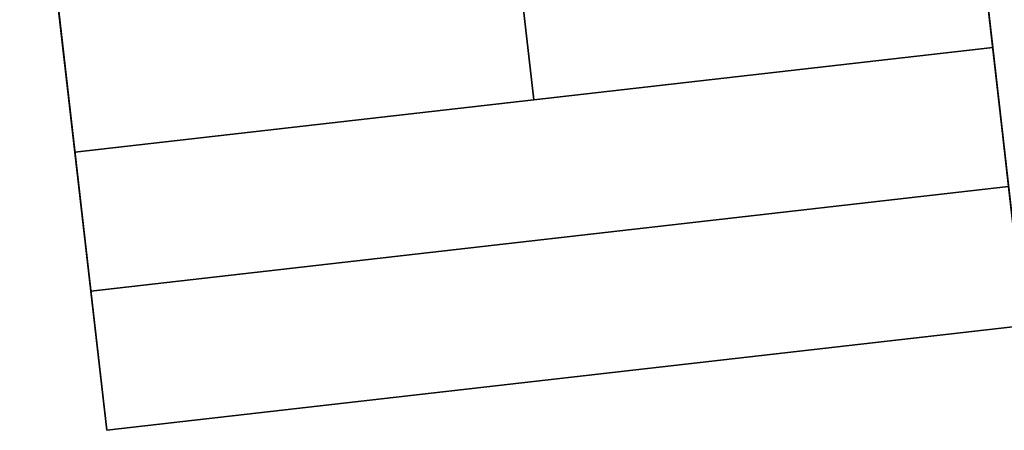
# Model space of a CAD drawing. Header units: millimetres. Extents: x 217.4 to 265.9, y 243.1 to 291.5.
# Tile 236 of 256: x 243.3 to 245.3, y 243.1 to 244. Entities that reach past the tile are written whole.
import ezdxf

# ---------------------------------------------------------------- set-up
doc = ezdxf.new("R2010")
doc.units = ezdxf.units.MM
doc.header["$MEASUREMENT"] = 0
doc.layers.add('TULIPA', color=7, linetype='Continuous', true_color=0x000000)

msp = doc.modelspace()

# ---------------------------------------------------------------- meshes
at = {"layer": 'TULIPA', "color": 43}
mesh = msp.add_polyface(dxfattribs=at)
corners = [(243.278, 244.6875, 10.2254), (244.2219, 244.7954, 10.2254), (245.1658, 244.9033, 10.2254), (243.3916, 243.6946, 10.2603), (244.3354, 243.8025, 10.2603), (245.2793, 243.9104, 10.2603)]
mesh.append_faces([[corners[k] for k in face] for face in [(4, 1, 0, 3), (5, 2, 1, 4)]], dxfattribs={"color": 43})
mesh = msp.add_polyface(dxfattribs=at)
corners = [(245.2793, 243.9104, 10.2603), (245.1658, 244.9033, 10.2254), (245.3447, 243.3383, -6.2296), (245.2312, 244.3312, -6.2645), (245.1844, 244.7404, 5.5283), (245.2412, 244.2436, 5.5283), (245.2404, 244.2505, 5.7282), (245.1836, 244.7473, 5.7282)]
mesh.append_faces([[corners[k] for k in face] for face in [(1, 0, 6, 6), (5, 6, 0, 0), (6, 7, 1, 1), (3, 5, 2, 2), (0, 2, 5, 5), (5, 3, 4, 4)]], dxfattribs={"color": 43})
mesh = msp.add_polyface(dxfattribs=at)
corners = [(243.3916, 243.6946, 10.2603), (243.457, 243.1225, -6.2296), (243.278, 244.6875, 10.2254), (243.3434, 244.1154, -6.2645), (243.2959, 244.5315, 5.7282), (243.3527, 244.0347, 5.7282), (243.3535, 244.0278, 5.5283), (243.2967, 244.5246, 5.5283)]
mesh.append_faces([[corners[k] for k in face] for face in [(6, 0, 5, 5), (2, 5, 0, 0), (3, 1, 6, 6), (0, 6, 1, 1), (5, 2, 4, 4), (6, 7, 3, 3)]], dxfattribs={"color": 43})
mesh = msp.add_polyface(dxfattribs=at)
corners = [(243.457, 243.1225, -6.2296), (245.3447, 243.3383, -6.2296), (243.3434, 244.1154, -6.2645), (245.2312, 244.3312, -6.2645)]
mesh.append_faces([[corners[k] for k in face] for face in [(3, 1, 0, 2)]], dxfattribs={"color": 43})
mesh = msp.add_polyface(dxfattribs=at)
corners = [(243.3916, 243.6946, 10.2603), (245.2793, 243.9104, 10.2603), (243.4243, 243.4086, 2.0153), (245.312, 243.6243, 2.0153), (243.457, 243.1225, -6.2296), (245.3447, 243.3383, -6.2296)]
mesh.append_faces([[corners[k] for k in face] for face in [(3, 1, 0, 2), (5, 3, 2, 4)]], dxfattribs={"color": 43})

doc.saveas('drawing.dxf')
